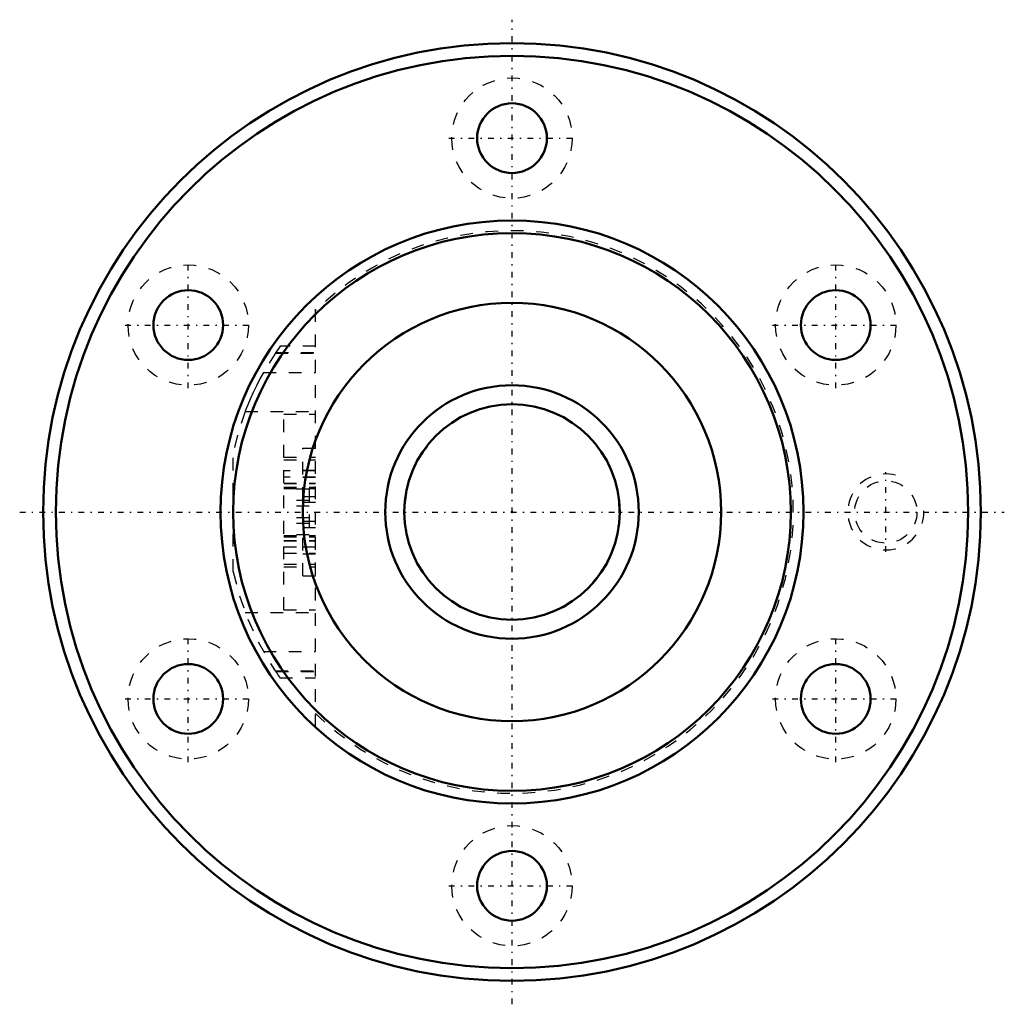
# Model space of a CAD drawing. Header units: millimetres. Extents: x -38.9 to 38.9, y -38.9 to 38.9.
import ezdxf

# ---------------------------------------------------------------- set-up
doc = ezdxf.new("R2010")
doc.units = ezdxf.units.MM
doc.linetypes.add('Center', pattern=[1.5, 0.45, -0.5, 0.05, -0.5])
doc.linetypes.add('Dashed', pattern=[2, 1, -1])
for name, color, linetype, lineweight in [('2d ConnectionPoints', 7, 'Continuous', 50), ('AM_0', 7, 'Continuous', 50), ('AM_5', 3, 'Continuous', 25), ('AM_7', 7, 'Center', 25), ('AM_9', 6, 'Dashed', 25)]:
    doc.layers.add(name, color=color, linetype=linetype, lineweight=lineweight)

# ---------------------------------------------------------------- blocks, each defined once
blk = doc.blocks.new('1_N00SBN2010V_5Nut_0_in_SBN2010V_5G0_110LC0_0000__2')
at = {"layer": 'AM_0'}
for centre, radius in [((0, 0), 37), ((0, 0), 36), ((0, 29.5), 2.75), ((0, 0), 23), ((0, 0), 22), ((-25.548, 14.75), 2.75), ((25.548, 14.75), 2.75), ((0, 0), 16.5), ((-25.548, -14.75), 2.75), ((25.548, -14.75), 2.75), ((0, -29.5), 2.75)]:
    blk.add_circle(centre, radius, dxfattribs=at)
at = {"layer": 'AM_5', "linetype": 'Dashed'}
blk.add_arc((29.5, 0), 3, 75, 15, dxfattribs=at)
at = {"layer": 'AM_7'}
for p, q in [((0, -38.85), (0, 38.85)), ((-4.988, 29.5), (4.987, 29.5)), ((-25.548, 9.762), (-25.548, 19.738)), ((25.548, 9.762), (25.548, 19.738)), ((-30.535, 14.75), (-20.56, 14.75)), ((20.56, 14.75), (30.535, 14.75)), ((29.5, -3.15), (29.5, 3.15)), ((-38.85, 0), (38.85, 0)), ((-25.548, -19.738), (-25.548, -9.763)), ((25.548, -19.738), (25.548, -9.763)), ((-30.535, -14.75), (-20.56, -14.75)), ((20.56, -14.75), (30.535, -14.75)), ((-4.988, -29.5), (4.987, -29.5))]:
    blk.add_line(p, q, dxfattribs=at)
at = {"layer": 'AM_9'}
for p, q in [((-15.5, -16.993), (-15.5, 16.993)), ((-18.649, 12.589), (-19.617, 11.019)), ((-18.684, 12.537), (-15.5, 12.537)), ((-18.307, 13.08), (-18.649, 12.589)), ((-18.649, 12.589), (-15.5, 12.589)), ((-15.5, 13.08), (-18.31, 13.08)), ((-19.617, 11.019), (-15.5, 11.019)), ((-21.059, 7.923), (-15.5, 7.923)), ((-18, -7.71), (-18, 7.71)), ((-18, 7.71), (-15.5, 7.71)), ((-22, -4.717), (-22, 4.717)), ((-16.5, 5.043), (-15.5, 5.043)), ((-16.5, -5.043), (-16.5, 5.043)), ((-18, 4.334), (-15.5, 4.334)), ((-18, 4.124), (-15.5, 4.124)), ((-15.5, 3.25), (-18, 3.25)), ((-16.5, 3.289), (-15.5, 3.289)), ((-15.5, 2.75), (-18, 2.75)), ((-16.5, 2.748), (-15.5, 2.748)), ((-18, 2.27), (-15.5, 2.27)), ((-18, 2.258), (-15.5, 2.258)), ((-18, 1.963), (-15.5, 1.963)), ((-18, 1.852), (-15.5, 1.852)), ((-16, 1.8), (-18, 1.8)), ((-16, 1.8), (-16, -1.8)), ((-16, 0.9), (-18, 0.9)), ((-16.5, 1.234), (-15.5, 1.234)), ((-16, 0.45), (-18, 0.45)), ((-15.5, 0.754), (-16.5, 0.754)), ((-16, -0.45), (-18, -0.45)), ((-15.5, -0.754), (-16.5, -0.754)), ((-16, -0.9), (-18, -0.9)), ((-16.5, -1.234), (-15.5, -1.234)), ((-16, -1.8), (-18, -1.8)), ((-18, -1.852), (-15.5, -1.852)), ((-18, -1.963), (-15.5, -1.963)), ((-18, -2.258), (-15.5, -2.258)), ((-18, -2.27), (-15.5, -2.27)), ((-18, -2.75), (-15.5, -2.75)), ((-16.5, -2.748), (-15.5, -2.748)), ((-18, -3.25), (-15.5, -3.25)), ((-16.5, -3.289), (-15.5, -3.289)), ((-18, -4.124), (-15.5, -4.124)), ((-18, -4.334), (-15.5, -4.334)), ((-16.5, -5.043), (-15.5, -5.043)), ((-18, -7.71), (-15.5, -7.71)), ((-21.059, -7.923), (-15.5, -7.923)), ((-19.617, -11.019), (-15.5, -11.019)), ((-18.684, -12.537), (-15.5, -12.537)), ((-18.649, -12.589), (-15.5, -12.589)), ((-18.31, -13.08), (-15.5, -13.08))]:
    blk.add_line(p, q, dxfattribs=at)
for points in [[(-19.617, 11.019), (-19.901, 10.498), (-20.174, 9.963), (-20.43, 9.426), (-20.661, 8.91), (-20.846, 8.468), (-20.999, 8.08), (-21.059, 7.923)], [(-21.059, 7.923), (-21.669, 6.058), (-22, 4.717)], [(-22, -4.717), (-21.505, -6.616), (-20.847, -8.466), (-20.03, -10.25), (-19.06, -11.957), (-18.684, -12.537)], [(-18.684, -12.537), (-18.535, -12.756), (-18.418, -12.924), (-18.34, -13.034), (-18.308, -13.079), (-18.307, -13.08)]]:
    blk.add_lwpolyline(points, dxfattribs=at)
for centre, radius in [((0, 29.5), 4.75), ((-25.548, 14.75), 4.75), ((25.548, 14.75), 4.75), ((29.5, 0), 2.459), ((-25.548, -14.75), 4.75), ((25.548, -14.75), 4.75), ((0, -29.5), 4.75)]:
    blk.add_circle(centre, radius, dxfattribs=at)
blk.add_arc((0, 0), 22.2, 225.71738, 134.28262, dxfattribs=at)
blk = doc.blocks.new('2_N010SBN2010V_50Shaft_0_in_SBN2010V_5G0_110LC0_0000__2')
at = {"layer": 'AM_0'}
for radius in [10, 8.5]:
    blk.add_circle((0, 0), radius, dxfattribs=at)
at = {"layer": 'AM_5', "linetype": 'Dashed'}
blk.add_arc((0, 0), 8.466, 75, 15, dxfattribs=at)

msp = doc.modelspace()

# ---------------------------------------------------------------- linework, layer by layer
at = {"layer": '2d ConnectionPoints'}
msp.add_point((0, 0), dxfattribs=at)

# ---------------------------------------------------------------- block references
for name in ['1_N00SBN2010V_5Nut_0_in_SBN2010V_5G0_110LC0_0000__2', '2_N010SBN2010V_50Shaft_0_in_SBN2010V_5G0_110LC0_0000__2']:
    msp.add_blockref(name, (0, 0))

doc.saveas('drawing.dxf')
